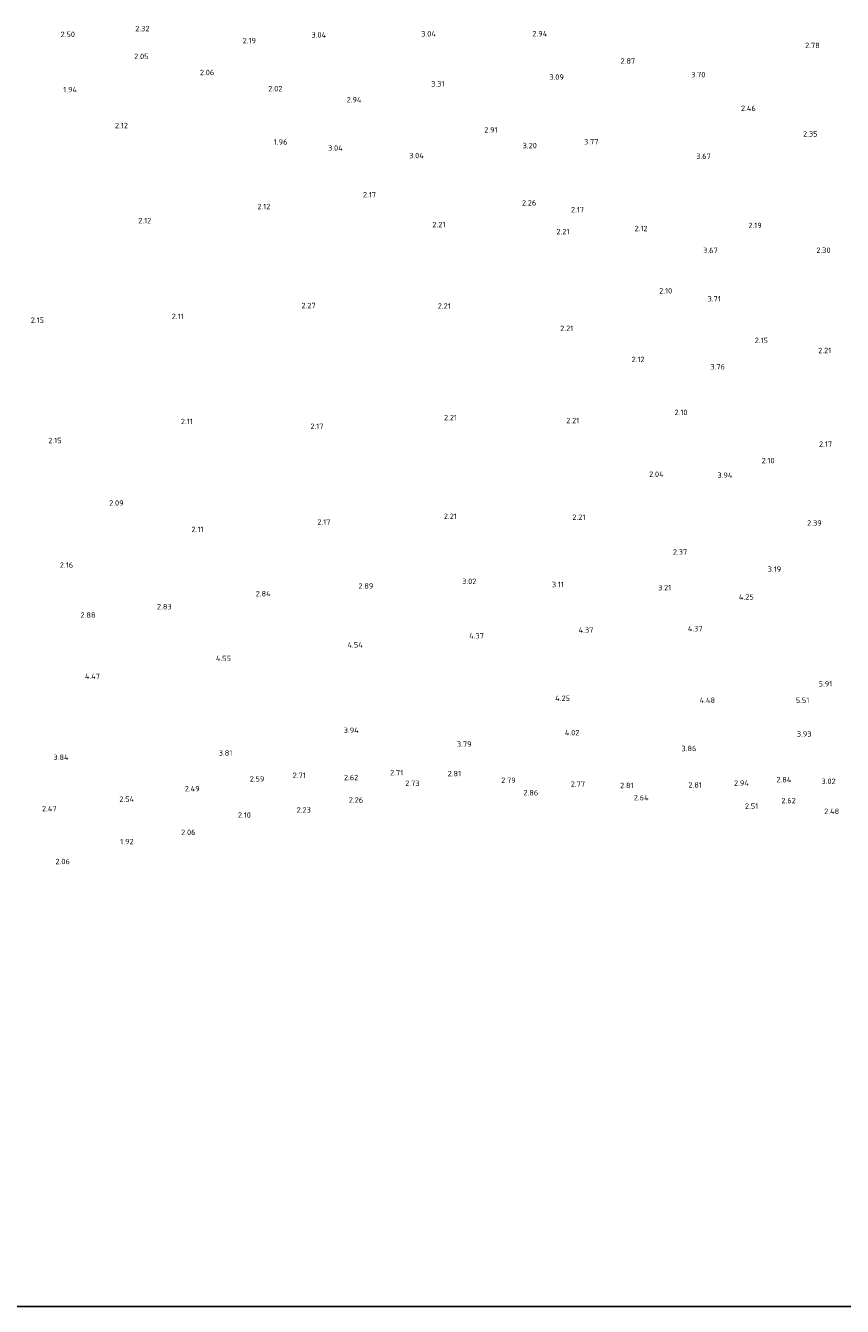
# Model space of a CAD drawing. Extents: x 142114 to 144568, y 416503 to 417776.
# Tile 18 of 33: x 143206 to 143476, y 416662 to 417087. Entities that reach past the tile are written whole.
import ezdxf
from ezdxf.enums import TextEntityAlignment as Align

# ---------------------------------------------------------------- set-up
doc = ezdxf.new("R2010")
doc.units = 0
doc.layers.add('B-ME-OG-HOOGTEPUNT-S', color=7, linetype='Continuous', lineweight=25)
doc.styles.add('NLCS-ISO-ANNOTATIVE-T18', font='NLCS-ISO.ttf', dxfattribs={"height": 1.8})

# ---------------------------------------------------------------- blocks, each defined once
blk = doc.blocks.new('SAL-HOOGTELABEL-SO')
at = {"color": 0, "linetype": 'ByBlock', "lineweight": -2, "style": 'NLCS-ISO-ANNOTATIVE-T18'}
blk.add_attdef('HOOGTE', text='', height=1.8, dxfattribs=at).set_placement((2.79, 0), align=Align.RIGHT)

msp = doc.modelspace()

# ---------------------------------------------------------------- linework, layer by layer
at = {"layer": 'Defpoints'}
msp.add_lwpolyline([(142557.58, 416662.34), (144285.74, 416662.34), (144285.74, 417384.1), (142557.58, 417384.1)], close=True, dxfattribs=at)

# ---------------------------------------------------------------- block references
at = {"layer": 'B-ME-OG-HOOGTEPUNT-S'}
for p, values in [((143243.82, 417085.11, 2.31), {'HOOGTE': '2.32'}), ((143219.09, 417083.2, 2.5), {'HOOGTE': '2.50'}), ((143279.13, 417081.12, 2.19), {'HOOGTE': '2.19'}), ((143302.37, 417083.01, 3.04), {'HOOGTE': '3.04'}), ((143338.77, 417083.37, 3.04), {'HOOGTE': '3.04'}), ((143375.7, 417083.41, 2.94), {'HOOGTE': '2.94'}), ((143243.49, 417075.9, 2.05), {'HOOGTE': '2.05'}), ((143466.06, 417079.53, 2.78), {'HOOGTE': '2.78'}), ((143404.86, 417074.35, 2.87), {'HOOGTE': '2.87'}), ((143265.29, 417070.56, 2.06), {'HOOGTE': '2.06'}), ((143381.21, 417069.02, 3.09), {'HOOGTE': '3.09'}), ((143428.16, 417069.83, 3.7), {'HOOGTE': '3.70'}), ((143219.77, 417064.88, 1.94), {'HOOGTE': '1.94'}), ((143287.87, 417065.18, 2.02), {'HOOGTE': '2.02'}), ((143341.61, 417066.78, 3.31), {'HOOGTE': '3.31'}), ((143314.11, 417061.5, 2.94), {'HOOGTE': '2.94'}), ((143444.84, 417058.68, 2.46), {'HOOGTE': '2.46'}), ((143236.67, 417052.96, 2.12), {'HOOGTE': '2.12'}), ((143359.25, 417051.54, 2.9), {'HOOGTE': '2.91'}), ((143289.55, 417047.53, 1.96), {'HOOGTE': '1.96'}), ((143372.26, 417046.32, 3.19), {'HOOGTE': '3.20'}), ((143392.69, 417047.59, 3.77), {'HOOGTE': '3.77'}), ((143465.33, 417050.2, 2.35), {'HOOGTE': '2.35'}), ((143307.87, 417045.51, 3.04), {'HOOGTE': '3.04'}), ((143334.75, 417043, 3.04), {'HOOGTE': '3.04'}), ((143429.93, 417042.76, 3.67), {'HOOGTE': '3.67'}), ((143318.93, 417030.02, 2.17), {'HOOGTE': '2.17'}), ((143283.89, 417026.11, 2.12), {'HOOGTE': '2.12'}), ((143372.07, 417027.33, 2.26), {'HOOGTE': '2.26'}), ((143387.91, 417025.06, 2.17), {'HOOGTE': '2.17'}), ((143244.4, 417021.43, 2.12), {'HOOGTE': '2.12'}), ((143341.92, 417020.11, 2.21), {'HOOGTE': '2.21'}), ((143383.04, 417017.8, 2.21), {'HOOGTE': '2.21'}), ((143408.97, 417018.82, 2.12), {'HOOGTE': '2.12'}), ((143446.83, 417019.84, 2.19), {'HOOGTE': '2.19'}), ((143432.24, 417011.58, 3.67), {'HOOGTE': '3.67'}), ((143469.66, 417011.62, 2.3), {'HOOGTE': '2.30'}), ((143417.13, 416998.16, 2.1), {'HOOGTE': '2.10'}), ((143433.25, 416995.52, 3.71), {'HOOGTE': '3.71'}), ((143298.91, 416993.28, 2.27), {'HOOGTE': '2.27'}), ((143343.7, 416993.11, 2.21), {'HOOGTE': '2.21'}), ((143208.83, 416988.43, 2.15), {'HOOGTE': '2.15'}), ((143255.13, 416989.71, 2.11), {'HOOGTE': '2.11'}), ((143384.32, 416985.72, 2.21), {'HOOGTE': '2.21'}), ((143448.89, 416981.73, 2.15), {'HOOGTE': '2.15'}), ((143469.86, 416978.38, 2.21), {'HOOGTE': '2.21'}), ((143407.98, 416975.41, 2.12), {'HOOGTE': '2.12'}), ((143434.62, 416972.97, 3.76), {'HOOGTE': '3.76'}), ((143422.22, 416957.86, 2.1), {'HOOGTE': '2.10'}), ((143258.16, 416954.85, 2.11), {'HOOGTE': '2.11'}), ((143301.51, 416953.25, 2.17), {'HOOGTE': '2.17'}), ((143345.78, 416956.14, 2.21), {'HOOGTE': '2.21'}), ((143386.32, 416955.15, 2.21), {'HOOGTE': '2.21'}), ((143214.66, 416948.53, 2.15), {'HOOGTE': '2.15'}), ((143470.16, 416947.33, 2.17), {'HOOGTE': '2.17'}), ((143451.09, 416941.87, 2.1), {'HOOGTE': '2.10'}), ((143414.29, 416937.36, 2.04), {'HOOGTE': '2.04'}), ((143437.1, 416937.02, 3.94), {'HOOGTE': '3.94'}), ((143235.22, 416927.79, 2.09), {'HOOGTE': '2.09'}), ((143345.73, 416923.43, 2.21), {'HOOGTE': '2.21'}), ((143388.35, 416923.1, 2.21), {'HOOGTE': '2.21'}), ((143261.69, 416919.07, 2.11), {'HOOGTE': '2.11'}), ((143303.83, 416921.53, 2.17), {'HOOGTE': '2.17'}), ((143466.71, 416921.17, 2.39), {'HOOGTE': '2.39'}), ((143422.11, 416911.55, 2.37), {'HOOGTE': '2.37'}), ((143218.46, 416907.25, 2.16), {'HOOGTE': '2.16'}), ((143352.21, 416901.85, 3.02), {'HOOGTE': '3.02'}), ((143453.27, 416905.88, 3.19), {'HOOGTE': '3.19'}), ((143283.98, 416897.75, 2.84), {'HOOGTE': '2.84'}), ((143318.03, 416900.29, 2.89), {'HOOGTE': '2.89'}), ((143381.24, 416900.79, 3.1), {'HOOGTE': '3.11'}), ((143416.81, 416899.76, 3.21), {'HOOGTE': '3.21'}), ((143251.15, 416893.44, 2.83), {'HOOGTE': '2.83'}), ((143444.17, 416896.66, 4.25), {'HOOGTE': '4.25'}), ((143225.9, 416890.65, 2.88), {'HOOGTE': '2.88'}), ((143390.99, 416885.71, 4.37), {'HOOGTE': '4.37'}), ((143427.22, 416886.14, 4.37), {'HOOGTE': '4.37'}), ((143314.53, 416880.78, 4.54), {'HOOGTE': '4.54'}), ((143354.71, 416883.79, 4.37), {'HOOGTE': '4.37'}), ((143270.83, 416876.28, 4.55), {'HOOGTE': '4.55'}), ((143227.38, 416870.32, 4.47), {'HOOGTE': '4.47'}), ((143470.21, 416867.86, 5.91), {'HOOGTE': '5.91'}), ((143383.25, 416863.07, 4.25), {'HOOGTE': '4.25'}), ((143431.33, 416862.42, 4.48), {'HOOGTE': '4.48'}), ((143462.61, 416862.41, 5.51), {'HOOGTE': '5.51'}), ((143313.18, 416852.45, 3.94), {'HOOGTE': '3.94'}), ((143386.36, 416851.66, 4.02), {'HOOGTE': '4.02'}), ((143463.35, 416851.26, 3.93), {'HOOGTE': '3.93'}), ((143350.6, 416847.87, 3.79), {'HOOGTE': '3.79'}), ((143216.95, 416843.51, 3.84), {'HOOGTE': '3.84'}), ((143271.27, 416844.94, 3.81), {'HOOGTE': '3.81'}), ((143425.14, 416846.42, 3.86), {'HOOGTE': '3.86'}), ((143327.93, 416838.37, 2.71), {'HOOGTE': '2.71'}), ((143347.12, 416838.1, 2.81), {'HOOGTE': '2.81'}), ((143281.91, 416836.33, 2.59), {'HOOGTE': '2.59'}), ((143295.63, 416837.52, 2.71), {'HOOGTE': '2.71'}), ((143313.04, 416836.79, 2.62), {'HOOGTE': '2.62'}), ((143333.35, 416834.89, 2.73), {'HOOGTE': '2.73'}), ((143365.25, 416835.88, 2.79), {'HOOGTE': '2.79'}), ((143388.24, 416834.66, 2.77), {'HOOGTE': '2.77'}), ((143404.33, 416834.16, 2.81), {'HOOGTE': '2.81'}), ((143426.98, 416834.34, 2.81), {'HOOGTE': '2.81'}), ((143442.55, 416834.93, 2.94), {'HOOGTE': '2.94'}), ((143456.65, 416836.08, 2.84), {'HOOGTE': '2.84'}), ((143471.35, 416835.54, 3.02), {'HOOGTE': '3.02'}), ((143238.72, 416829.62, 2.54), {'HOOGTE': '2.54'}), ((143260.42, 416833.08, 2.49), {'HOOGTE': '2.49'}), ((143372.72, 416831.75, 2.86), {'HOOGTE': '2.86'}), ((143409.29, 416830.11, 2.64), {'HOOGTE': '2.64'}), ((143213.01, 416826.49, 2.47), {'HOOGTE': '2.47'}), ((143297.31, 416826.02, 2.23), {'HOOGTE': '2.23'}), ((143314.65, 416829.35, 2.25), {'HOOGTE': '2.26'}), ((143445.64, 416827.3, 2.51), {'HOOGTE': '2.51'}), ((143458.11, 416829.15, 2.62), {'HOOGTE': '2.62'}), ((143472.5, 416825.59, 2.48), {'HOOGTE': '2.48'}), ((143277.43, 416824.36, 2.1), {'HOOGTE': '2.10'}), ((143259.07, 416818.63, 2.06), {'HOOGTE': '2.06'}), ((143238.54, 416815.55, 1.92), {'HOOGTE': '1.92'}), ((143217.39, 416808.95, 2.06), {'HOOGTE': '2.06'})]:
    msp.add_blockref('SAL-HOOGTELABEL-SO', p, dxfattribs=at).add_auto_attribs(values)

doc.saveas('drawing.dxf')
